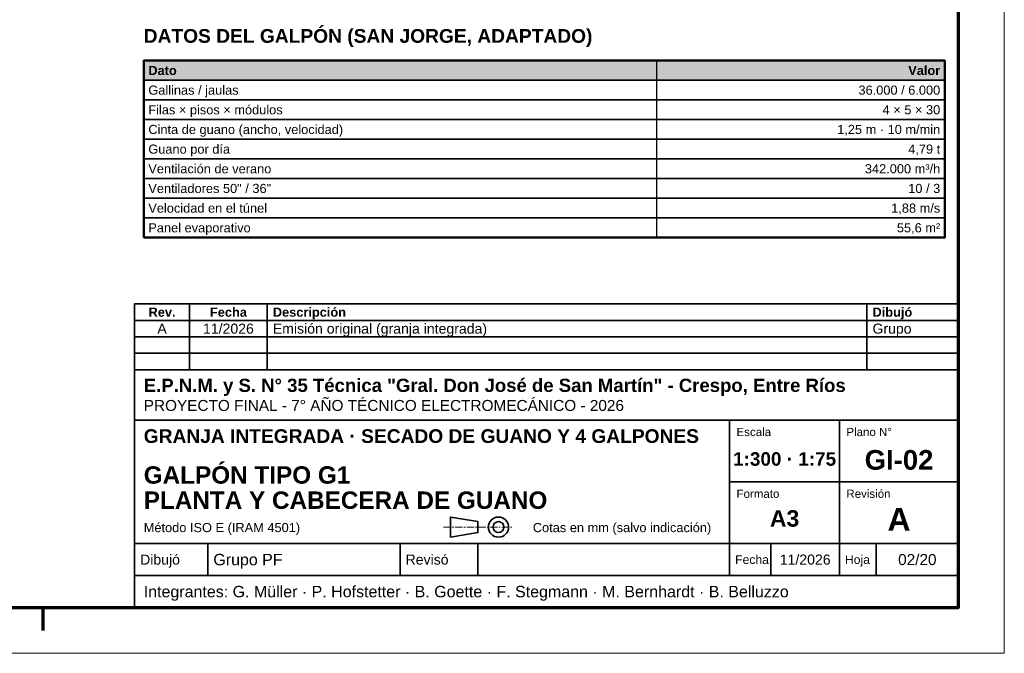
# Model space of a CAD drawing. Header units: millimetres. Extents: x 0 to 420, y 0 to 297.
# Tile 2 of 3: x 205 to 420, y 0 to 139. Entities that reach past the tile are written whole.
import ezdxf
from ezdxf.enums import TextEntityAlignment as Align

# ---------------------------------------------------------------- set-up
doc = ezdxf.new("R2010")
doc.units = ezdxf.units.MM
doc.header["$LTSCALE"] = 0.5
doc.linetypes.add('CENTER', pattern=[5.08, 3.175, -0.635, 0.635, -0.635])
for name, color, linetype, lineweight in [('CONTORNO', 7, 'CONTINUOUS', 50), ('EJES', 1, 'CENTER', 18), ('FINO', 7, 'CONTINUOUS', 25), ('HOJA', 8, 'CONTINUOUS', 13), ('RECUADRO', 7, 'CONTINUOUS', 70), ('RELLENO', 9, 'CONTINUOUS', 13), ('ROTULO', 7, 'CONTINUOUS', 35), ('TEXTO', 7, 'CONTINUOUS', 25)]:
    doc.layers.add(name, color=color, linetype=linetype, lineweight=lineweight)
doc.styles.add('NEGRITA', font='arialbd.ttf')
doc.styles.get("Standard").update_dxf_attribs({"font": 'arial.ttf'})

msp = doc.modelspace()

# ---------------------------------------------------------------- hatches: boundary and pattern name
at = {"layer": 'RELLENO', "true_color": 0xe2e8ee}
msp.add_hatch(color=7, dxfattribs=at).paths.add_polyline_path([(232, 125.3), (407, 125.3), (407, 129.6), (232, 129.6)])

# ---------------------------------------------------------------- linework, layer by layer
at = {"layer": 'CONTORNO'}
msp.add_lwpolyline([(232, 90.9), (407, 90.9), (407, 129.6), (232, 129.6)], close=True, dxfattribs=at)
at = {"layer": 'EJES'}
msp.add_line((297.5, 27.6), (312.5, 27.6), dxfattribs=at)
at = {"layer": 'FINO'}
msp.add_line((344, 129.6), (344, 90.9), dxfattribs=at)
for points in [[(232, 125.3), (407, 125.3), (407, 129.6), (232, 129.6)], [(232, 121), (407, 121), (407, 125.3), (232, 125.3)], [(232, 116.7), (407, 116.7), (407, 121), (232, 121)], [(232, 112.4), (407, 112.4), (407, 116.7), (232, 116.7)], [(232, 108.1), (407, 108.1), (407, 112.4), (232, 112.4)], [(232, 103.8), (407, 103.8), (407, 108.1), (232, 108.1)], [(232, 99.5), (407, 99.5), (407, 103.8), (232, 103.8)], [(232, 95.2), (407, 95.2), (407, 99.5), (232, 99.5)], [(232, 90.9), (407, 90.9), (407, 95.2), (232, 95.2)]]:
    msp.add_lwpolyline(points, close=True, dxfattribs=at)
at = {"layer": 'HOJA'}
msp.add_lwpolyline([(0, 0), (420, 0), (420, 297), (0, 297)], close=True, dxfattribs=at)
at = {"layer": 'RECUADRO'}
msp.add_line((210, 5), (210, 10), dxfattribs=at)
msp.add_lwpolyline([(20, 10), (410, 10), (410, 287), (20, 287)], close=True, dxfattribs=at)
at = {"layer": 'ROTULO'}
for p, q in [((242, 72.8), (242, 76.4)), ((259, 72.8), (259, 76.4)), ((390, 72.8), (390, 76.4)), ((242, 69.2), (242, 72.8)), ((259, 69.2), (259, 72.8)), ((390, 69.2), (390, 72.8)), ((242, 65.6), (242, 69.2)), ((259, 65.6), (259, 69.2)), ((390, 65.6), (390, 69.2)), ((242, 62), (242, 65.6)), ((259, 62), (259, 65.6)), ((390, 62), (390, 65.6)), ((230, 62), (410, 62)), ((230, 10), (230, 62)), ((230, 51), (410, 51)), ((360, 24), (360, 51)), ((384, 24), (384, 51)), ((360, 37.5), (410, 37.5)), ((230, 24), (410, 24)), ((246, 17), (246, 24)), ((288, 17), (288, 24)), ((305, 17), (305, 24)), ((360, 17), (360, 24)), ((369, 17), (369, 24)), ((384, 17), (384, 24)), ((392, 17), (392, 24)), ((230, 17), (410, 17))]:
    msp.add_line(p, q, dxfattribs=at)
for points in [[(230, 72.8), (410, 72.8), (410, 76.4), (230, 76.4)], [(230, 69.2), (410, 69.2), (410, 72.8), (230, 72.8)], [(230, 65.6), (410, 65.6), (410, 69.2), (230, 69.2)], [(230, 62), (410, 62), (410, 65.6), (230, 65.6)], [(299, 25.4), (305, 26.4), (305, 28.8), (299, 29.8)]]:
    msp.add_lwpolyline(points, close=True, dxfattribs=at)
for radius in [2.2, 1.2]:
    msp.add_circle((309.5, 27.6), radius, dxfattribs=at)

# ---------------------------------------------------------------- texts
at = {"layer": 'ROTULO', "style": 'NEGRITA'}
for s, height, p in [('Rev.', 2, (236, 74.6)), ('Fecha', 2, (250.5, 74.6)), ('1:300 · 1:75', 2.957, (372, 42.5)), ('GI-02', 4.3, (397, 42.3)), ('A3', 3.6, (372, 29.5)), ('A', 5, (397, 29.3))]:
    msp.add_text(s, height=height, dxfattribs=at).set_placement(p, align=Align.MIDDLE_CENTER)
for s, height, p in [('Descripción', 2, (260.2, 74.6)), ('Dibujó', 2, (391.2, 74.6)), ('E.P.N.M. y S. N° 35 Técnica "Gral. Don José de San Martín" - Crespo, Entre Ríos', 2.9, (232, 58.6)), ('GRANJA INTEGRADA · SECADO DE GUANO Y 4 GALPONES', 3, (232, 47.5)), ('GALPÓN TIPO G1', 3.8, (232, 39)), ('PLANTA Y CABECERA DE GUANO', 3.8, (232, 33.49))]:
    msp.add_text(s, height=height, dxfattribs=at).set_placement(p, align=Align.MIDDLE_LEFT)
at = {"layer": 'ROTULO'}
for s, height, p in [('A', 2.2, (236, 71)), ('11/2026', 2.2, (250.5, 71)), ('11/2026', 2.2, (376.5, 20.5)), ('02/20', 2.4, (401, 20.5))]:
    msp.add_text(s, height=height, dxfattribs=at).set_placement(p, align=Align.MIDDLE_CENTER)
for s, height, p in [('Emisión original (granja integrada)', 2.2, (260.2, 71)), ('Grupo', 2.2, (391.2, 71)), ('PROYECTO FINAL - 7° AÑO TÉCNICO ELECTROMECÁNICO - 2026', 2.4, (232, 54.2)), ('Método ISO E (IRAM 4501)', 2, (232, 27.5)), ('Cotas en mm (salvo indicación)', 2, (317, 27.5)), ('Dibujó', 2.2, (231.2, 20.5)), ('Grupo PF', 2.5, (247.2, 20.5)), ('Revisó', 2.2, (289.2, 20.5)), ('Fecha', 1.9, (361.2, 20.5)), ('Hoja', 1.9, (385.2, 20.5)), ('Integrantes: G. Müller · P. Hofstetter · B. Goette · F. Stegmann · M. Bernhardt · B. Belluzzo', 2.5, (232, 13.5))]:
    msp.add_text(s, height=height, dxfattribs=at).set_placement(p, align=Align.MIDDLE_LEFT)
for s, p in [('Escala', (361.5, 49.3)), ('Plano N°', (385.5, 49.3)), ('Formato', (361.5, 35.8)), ('Revisión', (385.5, 35.8))]:
    msp.add_text(s, height=1.8, dxfattribs=at).set_placement(p, align=Align.TOP_LEFT)
at = {"layer": 'TEXTO', "style": 'NEGRITA'}
msp.add_text('DATOS DEL GALPÓN (SAN JORGE, ADAPTADO)', height=3, dxfattribs=at).set_placement((232, 132.6), align=Align.BOTTOM_LEFT)
msp.add_text('Dato', height=2, dxfattribs=at).set_placement((233, 127.45), align=Align.MIDDLE_LEFT)
msp.add_text('Valor', height=2, dxfattribs=at).set_placement((406, 127.45), align=Align.MIDDLE_RIGHT)
at = {"layer": 'TEXTO'}
for s, p in [('Gallinas / jaulas', (233, 123.15)), ('Filas × pisos × módulos', (233, 118.85)), ('Cinta de guano (ancho, velocidad)', (233, 114.55)), ('Guano por día', (233, 110.25)), ('Ventilación de verano', (233, 105.95)), ('Ventiladores 50" / 36"', (233, 101.65)), ('Velocidad en el túnel', (233, 97.35)), ('Panel evaporativo', (233, 93.05))]:
    msp.add_text(s, height=2, dxfattribs=at).set_placement(p, align=Align.MIDDLE_LEFT)
for s, p in [('36.000 / 6.000', (406, 123.15)), ('4 × 5 × 30', (406, 118.85)), ('1,25 m · 10 m/min', (406, 114.55)), ('4,79 t', (406, 110.25)), ('342.000 m³/h', (406, 105.95)), ('10 / 3', (406, 101.65)), ('1,88 m/s', (406, 97.35)), ('55,6 m²', (406, 93.05))]:
    msp.add_text(s, height=2, dxfattribs=at).set_placement(p, align=Align.MIDDLE_RIGHT)

doc.saveas('drawing.dxf')
